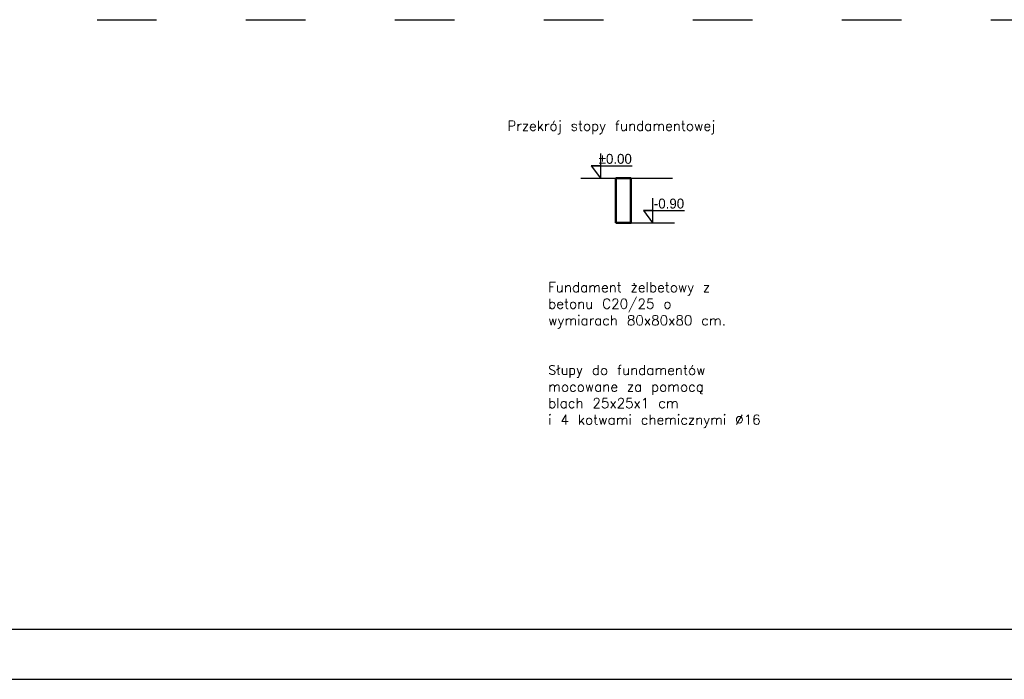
# Model space of a CAD drawing. Header units: centimetres. Extents: x 26734 to 37487, y -41160 to -26520.
# Tile 2 of 23: x 28716 to 30699, y -38433 to -37105. Entities that reach past the tile are written whole.
import ezdxf

# ---------------------------------------------------------------- set-up
doc = ezdxf.new("R2010")
doc.units = ezdxf.units.CM
doc.linetypes.add('ACAD_ISO03W100', pattern=[30, 12, -18])
doc.layers.add('Przekrojowa', color=90, linetype='Continuous', lineweight=50)
doc.layers.add('Widokowa', color=94, linetype='Continuous')

msp = doc.modelspace()

# ---------------------------------------------------------------- linework, layer by layer
at = {"linetype": 'ACAD_ISO03W100', "ltscale": 10}
msp.add_line((27371.987, -37104.527), (32636.518, -37104.527), dxfattribs=at)
for p, q in [((29846.454, -37423.834), (30031.07, -37423.834)), ((29946.96, -37513.834), (30034.7, -37513.834))]:
    msp.add_line(p, q)
at = {"layer": 'Przekrojowa'}
msp.add_lwpolyline([(29916.96, -37513.834), (29916.96, -37423.834), (29946.96, -37423.834), (29946.96, -37513.834), (29916.96, -37513.834)], dxfattribs=at)
at = {"layer": 'Widokowa', "ltscale": 0.6}
for p, q in [((29885.518, -37373.834), (29885.518, -37423.834)), ((29885.518, -37398.834), (29867.391, -37398.834)), ((29867.391, -37398.834), (29949.644, -37398.834)), ((29867.391, -37398.834), (29885.518, -37423.834)), ((29990.83, -37463.834), (29990.83, -37513.834)), ((29990.83, -37488.834), (29972.703, -37488.834)), ((29972.703, -37488.834), (30054.956, -37488.834)), ((29972.703, -37488.834), (29990.83, -37513.834))]:
    msp.add_line(p, q, dxfattribs=at)
at = {"layer": 'Widokowa', "color": 7}
for p, q in [((32933.579, -38332.653), (27083.579, -38332.653)), ((26733.579, -38432.653), (33033.579, -38432.653))]:
    msp.add_line(p, q, dxfattribs=at)

# ---------------------------------------------------------------- texts
at = {"layer": 'Widokowa', "ltscale": 0.6, "char_height": 20, "attachment_point": 1}
for s, heights, insert in [('{\\Ftxt.shx;Przekrój stopy fundamentowej}', [20], (29698.239, -37308.208)), ('{\\Ftxt.shx;Fundament żelbetowy z betonu C20/25 o wymiarach 80x80x80 cm.\\P\\P\\PSłupy do fundamentów mocowane za pomocą blach 25x25x1 cm \\Pi 4 kotwami chemicznymi %%C16}', [159.933], (29780.549, -37633.196))]:
    msp.add_mtext_dynamic_manual_height_columns(s, width=1153.81894, gutter_width=50, heights=heights, dxfattribs=dict(at, insert=insert)).dxf.set("width", 426.2712)
at = {"layer": 'Widokowa', "ltscale": 0.6, "char_height": 20, "attachment_point": 3}
for s, insert in [('{\\F.shx;%%P0.00}', (29948.975, -37374.744)), ('{\\F.shx;-0.90}', (30054.287, -37464.744))]:
    msp.add_mtext_dynamic_manual_height_columns(s, width=566.23867, gutter_width=50, heights=[10], dxfattribs=dict(at, insert=insert))

doc.saveas('drawing.dxf')
